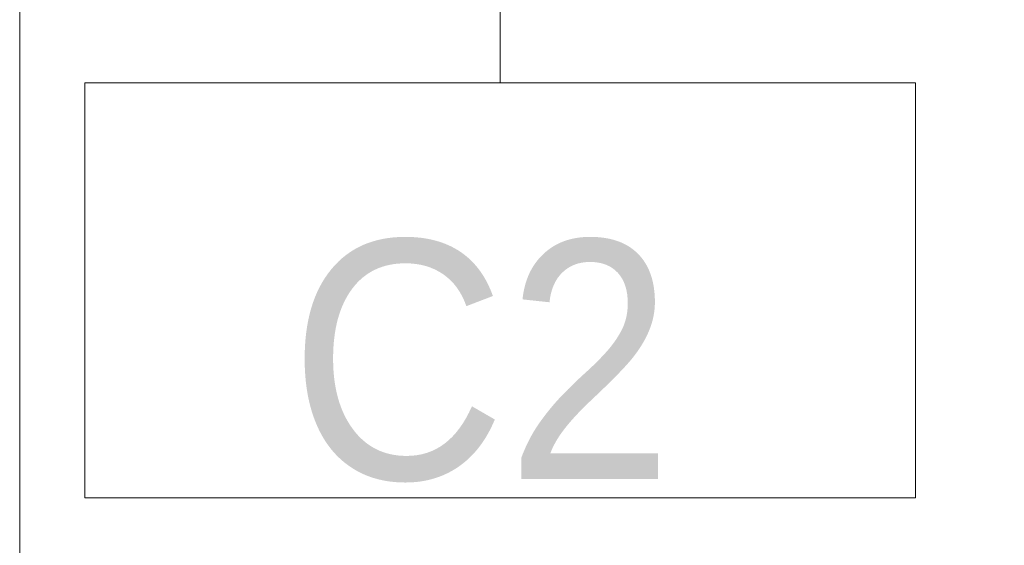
# Model space of a CAD drawing. Header units: centimetres. Extents: x -1253 to 21770, y -8842 to 3590.
# Tile 68 of 120: x 297 to 392, y 1561 to 1611. Entities that reach past the tile are written whole.
import ezdxf

# ---------------------------------------------------------------- set-up
doc = ezdxf.new("R2010")
doc.units = ezdxf.units.CM
doc.linetypes.add('Dash', pattern=[60, 30, -30])
for name, color, linetype, lineweight in [('A-DETL', 90, 'Continuous', 9), ('A-WALL-IDEN', 211, 'Continuous', 13), ('I-FURN', 30, 'Continuous', 9)]:
    doc.layers.add(name, color=color, linetype=linetype, lineweight=lineweight)
doc.styles.add('Arial_12', font='arial.ttf', dxfattribs={"width": 0.9, "height": 23})

# ---------------------------------------------------------------- blocks, each defined once
blk = doc.blocks.new('Lada rejestracji1 - Lada rejestracji-2359770-6_piętro IV __13_80 m_ - stan projektowany')
at = {"layer": 'I-FURN'}
blk.add_line((1538.576, -297.377), (1628.326, -297.377), dxfattribs=at)
blk = doc.blocks.new('ET sciana_AT7 - 10mm-2270614-6_piętro IV __13_80 m_ - stan projektowany')
at = {"layer": 'A-WALL-IDEN'}
for p, q in [((-0.4, 0.196875), (0.4, 0.196875)), ((-0.4, -0.203125), (-0.4, 0.196875)), ((0.4, 0.196875), (0.4, -0.203125)), ((-0.4, -0.203125), (0.4, -0.203125))]:
    blk.add_line(p, q, dxfattribs=at)

msp = doc.modelspace()

# ---------------------------------------------------------------- linework, layer by layer
at = {"layer": 'A-DETL', "linetype": 'Dash', "lineweight": 25}
msp.add_open_spline([(-555.623, 1472.575), (-478.908, 1472.575), (-476.079, 1472.575), (-439.123, 1472.575), (-439.123, 1435.619), (-439.123, 1432.79), (-439.123, 1329.11), (-439.123, 1326.281), (-439.123, 1289.326), (-402.167, 1289.326), (-399.339, 1289.326), (54.377, 1289.326), (347.204, 1289.326), (391.666, 1289.326), (418.55, 1316.21), (413.877, 1393.928), (413.877, 1663.126)], degree=3, knots=[0, 0, 0, 0, 1.274059, 2.1133, 2.95254, 4.521491, 5.717221, 7.286172, 8.125412, 8.964652, 14.361634, 22.556861, 31.207392, 35.311818, 37.065318, 41.276562, 41.276562, 41.276562, 41.276562], dxfattribs=at)
at = {"layer": 'A-WALL-IDEN'}
msp.add_line((343.644, 1670.726), (343.644, 1605.153), dxfattribs=at)

# ---------------------------------------------------------------- block references
at = {"layer": 'A-WALL-IDEN', "xscale": 99.99999999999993, "yscale": 99.99999999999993, "zscale": 99.99999999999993}
msp.add_blockref('ET sciana_AT7 - 10mm-2270614-6_piętro IV __13_80 m_ - stan projektowany', (343.644, 1585.465), dxfattribs=at)
at = {"layer": 'I-FURN', "rotation": 90.00000000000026}
msp.add_blockref('Lada rejestracji1 - Lada rejestracji-2359770-6_piętro IV __13_80 m_ - stan projektowany', (0, 0), dxfattribs=at)

# ---------------------------------------------------------------- texts
at = {"layer": 'A-WALL-IDEN', "insert": (341.832, 1578.307), "char_height": 23, "width": 37.53, "attachment_point": 5, "line_spacing_factor": 0.936439, "style": 'Arial_12'}
msp.add_mtext('\\pxqc,t4.96957,9.93913,14.9087,19.87826,24.84783,29.81739,34.78696,39.75652,44.72609,49.69565,54.66522,59.63478,64.60435,69.57391,74.54348,79.51304,84.48261,89.45217,94.42174,99.3913,104.36087,109.33043,114.3,119.26957,124.23913,129.2087,134.17826,139.14783,144.11739,149.08696,154.05652,159.02609;{C2}', dxfattribs=at)

doc.saveas('drawing.dxf')
